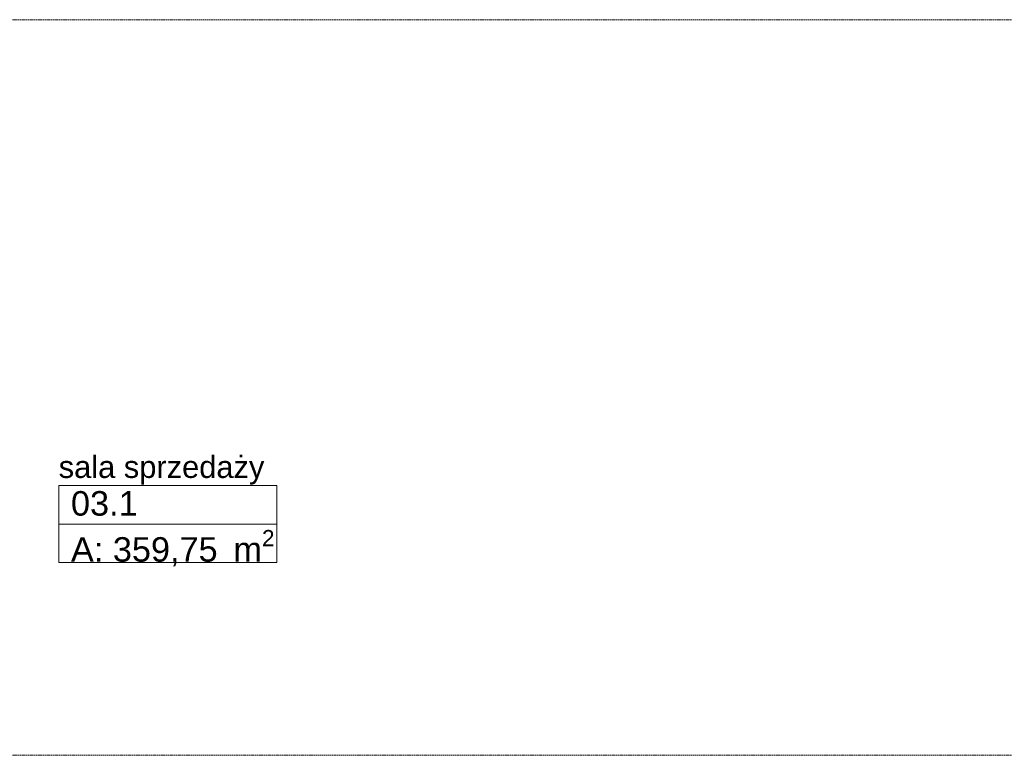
# Model space of a CAD drawing. Extents: x -7314 to 11761, y 144 to 9383.
# Tile 69 of 193: x 2043 to 2846, y 3187 to 3787. Entities that reach past the tile are written whole.
import ezdxf
from ezdxf.xclip import XClip

# ---------------------------------------------------------------- set-up
doc = ezdxf.new("R2010")
doc.units = 0
doc.header["$MEASUREMENT"] = 0
doc.header["$XCLIPFRAME"] = 0
doc.linetypes.add('Krawędzie ukryte', pattern=[68, 48, -20])
doc.layers.add('FORMA - Arch 01 - 410-K Osie', color=7, linetype='Continuous')
doc.layers.add('FORMA - Arch 02 - Strefy', color=7, linetype='Continuous')
doc.styles.add('STYL_AUTOMATYCZNY_2', font='arial.ttf')

# ---------------------------------------------------------------- blocks, each defined once
blk = doc.blocks.new('Rysunek_1_1', base_point=(4185.3, -5972.4))
at = {"layer": 'FORMA - Arch 01 - 410-K Osie', "color": 7, "linetype": 'Krawędzie ukryte', "lineweight": 13, "ltscale": 0.025}
for p, q in [((3420.76, 3786.9), (587.6, 3786.9)), ((3420.76, 3186.9), (587.6, 3186.9))]:
    blk.add_line(p, q, dxfattribs=at)
at = {"layer": 'FORMA - Arch 02 - Strefy', "color": 7, "linetype": 'Continuous', "lineweight": 13, "ltscale": 0.025}
for p, q in [((2074.56, 3406.95), (2252.52, 3406.95)), ((2074.56, 3375.52), (2074.56, 3406.95)), ((2252.52, 3406.95), (2252.52, 3375.52)), ((2252.52, 3375.52), (2074.56, 3375.52)), ((2074.56, 3375.52), (2252.52, 3375.52)), ((2074.56, 3344.09), (2074.56, 3375.52)), ((2252.52, 3375.52), (2252.52, 3344.09)), ((2252.52, 3344.09), (2074.56, 3344.09))]:
    blk.add_line(p, q, dxfattribs=at)
at = {"layer": 'FORMA - Arch 02 - Strefy', "color": 7, "linetype": 'Continuous', "lineweight": 13, "attachment_point": 1, "style": 'STYL_AUTOMATYCZNY_2'}
for s, insert, char_height in [('\\A1;{\\pql;\\pt0,460;\\fArial|b0|i0|c238|p0;\\W1.000000;sala sprzedaży\\fArial|b0|i0|c238|p0;\\W1.000000;\\A1{\\H.66x;\\S^  ;}\\fArial|b0|i0|c238|p0;\\W1.000000;\\fArial|b0|i0|c238|p0;\\W1.000000;\\A1{\\H.66x;\\S^  ;}}', (2074.56, 3431.12), 18), ('\\A1;{\\pql;\\pt0,460;\\fArial|b0|i0|c238|p0;\\W1.000000;03.1\\fArial|b0|i0|c238|p0;\\W1.000000;\\A1{\\H.66x;\\S^  ;}\\fArial|b0|i0|c238|p0;\\W1.000000;\\fArial|b0|i0|c238|p0;\\W1.000000;\\A1{\\H.66x;\\S^  ;}}', (2084.56, 3402.38), 20), ('\\A1;{\\pql;\\pt0,460;\\fArial|b0|i0|c238|p0;\\W1.000000;A: 359,75\\fArial|b0|i0|c238|p0;\\W1.000000;\\A1{\\H.66x;\\S^  ;}\\fArial|b0|i0|c238|p0;\\W1.000000; m\\fArial|b0|i0|c238|p0;\\W1.000000;\\A1{\\H.66x;\\S2^  ;}}', (2084.56, 3370.66), 20)]:
    blk.add_mtext(s, dxfattribs=dict(at, insert=insert, char_height=char_height))

msp = doc.modelspace()

# ---------------------------------------------------------------- block references
at = {"lineweight": 20}
ref = msp.add_blockref('Rysunek_1_1', (4185.29965, -5972.39804), dxfattribs=at)
XClip(ref).set_block_clipping_path([(254.0251470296, 246.5573808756), (9689.7973583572, 9358.9497337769)])

doc.saveas('drawing.dxf')
